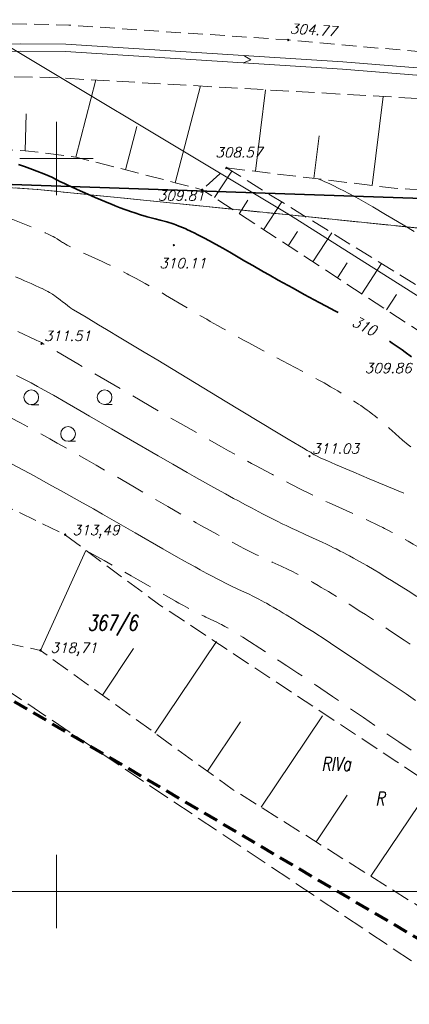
# Model space of a CAD drawing. Header units: metres. Extents: x 7477803 to 7478145, y 5500698 to 5500984.
# Tile 4 of 42: x 7477947 to 7477974, y 5500742 to 5500809. Entities that reach past the tile are written whole.
import ezdxf
from ezdxf.enums import TextEntityAlignment as Align

# ---------------------------------------------------------------- set-up
doc = ezdxf.new("R2010")
doc.units = ezdxf.units.M
doc.header["$MEASUREMENT"] = 0
for name, pattern in [('EGBK02', [2, 1.5, -0.5]), ('KTJZ01', [2, 1.5, -0.5]), ('l215_500', [2.5, 1.5, -0.4125, 0.175, -0.4125]), ('l217_500', [2, 1.5, -0.5]), ('l266_500', [1, 0.5, -0.5]), ('l424_500', [1.5, 1, -0.5]), ('l641_500', [1.5, 1, -0.5]), ('l812_500', [3, 2, -1]), ('l823_500', [1.75, 1.25, -0.5]), ('l824_500', [1.75, 1.25, -0.5])]:
    doc.linetypes.add(name, pattern=pattern)
for name, color, linetype, lineweight in [('203-Punkt załamania granicy działki nie stabilizowany', 7, 'Continuous', 13), ('gr_dzialki', 7, 'Continuous', 18), ('gr_klasy', 7, 'l217_500', 18), ('jezdnia', 7, 'l424_500', 18), ('nr_dzialki', 7, 'Continuous', 18), ('ogr_symb', 7, 'l901_500', 35), ('opis_klasy', 7, 'Continuous', 18), ('opis_uzytek', 7, 'Continuous', 18), ('pkt_wys', 7, 'Continuous', 18), ('robocza49', 7, 'Continuous', 18), ('rowy', 7, 'l266_500', 18), ('skarp_wypel', 7, 'Continuous', 18), ('skarpa_dol', 7, 'l824_500', 18), ('skarpa_gora', 7, 'l823_500', 18), ('warst_ciagla', 7, 'Continuous', 13), ('warst_opis', 7, 'Continuous', 13), ('warst_pogrub', 7, 'Continuous', 35), ('warst_przeryw', 7, 'l812_500', 13), ('zakresy', 7, 'l215_500', 70), ('zielen', 7, 'Continuous', 18)]:
    doc.layers.add(name, color=color, linetype=linetype, lineweight=lineweight)
doc.styles.get("Standard").update_dxf_attribs({"font": 'txt.shx', "width": 0.75})
doc.styles.add('Style-ITALIC_1250', font='ITALIC_1250.shx')
doc.linetypes.add('l901_500', pattern='A,3.75,[37,dgnlstyle-2015all.shx,S=0.002778,R=0,X=0,Y=0],3.75', length=7.5)

# ---------------------------------------------------------------- blocks, each defined once
blk = doc.blocks.new('203')
at = {"linetype": 'Continuous', "lineweight": 13}
h = blk.add_hatch(color=0, dxfattribs=at)
edge = h.paths.add_edge_path()
edge.add_arc((0, 0), 0.045, 0, 360)
blk = doc.blocks.new('801')
at = {"layer": 'pkt_wys', "linetype": 'Continuous', "lineweight": 18}
h = blk.add_hatch(color=7, dxfattribs=at)
edge = h.paths.add_edge_path()
edge.add_arc((0, 0), 0.045, 0, 360)
at = {"layer": 'pkt_wys', "color": 7, "linetype": 'Continuous', "lineweight": 18}
blk.add_circle((0, 0), 0.045, dxfattribs=at)
blk = doc.blocks.new('941_5')
at = {"layer": 'zielen', "color": 7, "linetype": 'Continuous', "lineweight": 18}
for p, q in [((-2.5, 0.46), (-2, 0.46)), ((2.5, 0.46), (3, 0.46)), ((0, -2.04), (0.5, -2.04))]:
    blk.add_line(p, q, dxfattribs=at)
for centre in [(-2.503, 0.963), (2.497, 0.963), (-0.003, -1.537)]:
    blk.add_circle(centre, 0.5, dxfattribs=at)
blk = doc.blocks.new('801_5_1')
at = {"layer": 'pkt_wys', "linetype": 'Continuous', "lineweight": 18}
h = blk.add_hatch(color=7, dxfattribs=at)
edge = h.paths.add_edge_path()
edge.add_arc((0, 0), 0.05, 0, 360)
at = {"layer": 'pkt_wys', "color": 7, "linetype": 'Continuous', "lineweight": 18}
blk.add_circle((0, 0), 0.05, dxfattribs=at)
blk = doc.blocks.new('801_5_3')
at = {"layer": 'pkt_wys', "linetype": 'Continuous', "lineweight": 18}
h = blk.add_hatch(color=7, dxfattribs=at)
edge = h.paths.add_edge_path()
edge.add_arc((0, 0), 0.05, 0, 360)
at = {"layer": 'pkt_wys', "color": 7, "linetype": 'Continuous', "lineweight": 18}
blk.add_circle((0, 0), 0.05, dxfattribs=at)

msp = doc.modelspace()

# ---------------------------------------------------------------- linework, layer by layer
at = {"layer": 'gr_dzialki', "color": 96, "linetype": 'Continuous', "lineweight": 18, "flags": 128}
for points in [[(7477942.51, 5500810.15), (7477965.87, 5500796.14)], [(7477933.39, 5500798.91), (7477948.7, 5500797.88)], [(7477948.7, 5500797.88), (7477965.87, 5500796.14)], [(7477965.87, 5500796.14), (7478019.23, 5500762.35)], [(7477980.59, 5500794.64), (7477965.87, 5500796.14)]]:
    msp.add_lwpolyline(points, dxfattribs=at)
at = {"layer": 'gr_klasy', "color": 96, "linetype": 'EGBK02', "lineweight": 18, "flags": 128}
for points in [[(7477948.7, 5500797.88), (7477933.39, 5500798.91)], [(7477965.87, 5500796.14), (7477948.7, 5500797.88)], [(7477980.59, 5500794.64), (7477965.87, 5500796.14)]]:
    msp.add_lwpolyline(points, dxfattribs=at)
at = {"layer": 'jezdnia', "color": 7, "linetype": 'l424_500', "lineweight": 18, "flags": 128}
msp.add_lwpolyline([(7478007.787, 5500804.444), (7477996.226, 5500805.272), (7477980.454, 5500806.765), (7477965.783, 5500808.078), (7477950.842, 5500809.092), (7477941.412, 5500809.312), (7477933.642, 5500808.883), (7477925.833, 5500807.985), (7477921.044, 5500806.84), (7477908.409, 5500802.106), (7477902.302, 5500799.559), (7477897.005, 5500796.683), (7477891.579, 5500793.077), (7477886.813, 5500789.372), (7477881.349, 5500784.496), (7477881.326, 5500784.471)], dxfattribs=at)
at = {"layer": 'jezdnia', "color": 7, "linetype": 'KTJZ01', "lineweight": 18, "flags": 128}
msp.add_lwpolyline([(7477992.069, 5500728.595), (7477992.586, 5500729.366), (7477990.061, 5500731.06), (7477991.702, 5500733.507), (7477933.306, 5500772.671), (7477931.61, 5500770.142), (7477929.08, 5500771.838), (7477927.439, 5500769.391), (7477926.244, 5500770.192), (7477925.336, 5500768.842)], dxfattribs=at)
at = {"layer": 'ogr_symb', "color": 7, "linetype": 'l901_500', "lineweight": 35, "flags": 128}
msp.add_lwpolyline([(7477891.276, 5500779.392), (7477896.666, 5500786.743), (7477921.734, 5500797.99), (7477944.284, 5500798.315), (7477964.224, 5500797.617), (7478003.756, 5500796.28)], dxfattribs=at)
at = {"layer": 'robocza49', "color": 7, "linetype": 'Continuous', "lineweight": 13}
for p, q in [((7477950, 5500797.5), (7477950, 5500802.5)), ((7477947.5, 5500800), (7477952.5, 5500800)), ((7477950, 5500750), (7477950, 5500752.5)), ((7478000, 5500750), (7477937.375, 5500750)), ((7477950, 5500747.5), (7477950, 5500750))]:
    msp.add_line(p, q, dxfattribs=at)
at = {"layer": 'rowy', "color": 7, "linetype": 'Continuous', "lineweight": 18, "flags": 128}
for points in [[(7477903.253, 5500798.785), (7477908.747, 5500801.483), (7477910.219, 5500802.081), (7477915.822, 5500804.075), (7477918.6, 5500805.006), (7477920.886, 5500805.655), (7477923.298, 5500806.18), (7477925.514, 5500806.496), (7477928.461, 5500806.935), (7477932.972, 5500807.407), (7477936.072, 5500807.618), (7477938.432, 5500807.783), (7477947.546, 5500807.824), (7477950.631, 5500807.793), (7477969.517, 5500806.584), (7477989.191, 5500804.994), (7477997.207, 5500804.282)], [(7477882.663, 5500783.628), (7477883.714, 5500784.691), (7477887.616, 5500787.993), (7477891.069, 5500790.733), (7477893.37, 5500792.367), (7477898.157, 5500795.46), (7477901.645, 5500797.349), (7477903.482, 5500798.34), (7477908.951, 5500801.027), (7477910.397, 5500801.613), (7477915.985, 5500803.602), (7477918.748, 5500804.528), (7477921.007, 5500805.169), (7477923.387, 5500805.687), (7477925.587, 5500806.001), (7477928.524, 5500806.439), (7477933.015, 5500806.909), (7477936.106, 5500807.119), (7477938.45, 5500807.283), (7477947.545, 5500807.324), (7477950.612, 5500807.294), (7477969.481, 5500806.086), (7477989.149, 5500804.495), (7477997.163, 5500803.784)], [(7477962.73, 5500806.518), (7477963.244, 5500806.716), (7477962.762, 5500807.017)]]:
    msp.add_lwpolyline(points, dxfattribs=at)
at = {"layer": 'skarp_wypel', "color": 7, "linetype": 'Continuous', "lineweight": 18}
for p, q in [((7477951.313, 5500800.09), (7477952.671, 5500805.347)), ((7477958.091, 5500798.34), (7477959.796, 5500804.94)), ((7477963.565, 5500799.118), (7477964.241, 5500804.686)), ((7477971.507, 5500798.154), (7477972.244, 5500804.228)), ((7477947.862, 5500800.525), (7477947.936, 5500803.038)), ((7477954.702, 5500799.215), (7477955.468, 5500802.179)), ((7477967.536, 5500798.636), (7477967.889, 5500801.546)), ((7477960.759, 5500797.321), (7477961.942, 5500799.135)), ((7477962.434, 5500796.228), (7477963.039, 5500797.155)), ((7477964.109, 5500795.135), (7477965.345, 5500797.03)), ((7477965.784, 5500794.042), (7477966.415, 5500795.01)), ((7477967.459, 5500792.95), (7477968.748, 5500794.925)), ((7477969.134, 5500791.857), (7477969.792, 5500792.865)), ((7477970.809, 5500790.764), (7477972.151, 5500792.82)), ((7477972.485, 5500789.671), (7477973.168, 5500790.719)), ((7477948.908, 5500766.44), (7477952.002, 5500773.26)), ((7477953.119, 5500763.388), (7477955.248, 5500766.561)), ((7477956.698, 5500760.795), (7477960.889, 5500767.043)), ((7477963.94, 5500755.734), (7477968.125, 5500761.973)), ((7477960.276, 5500758.201), (7477962.528, 5500761.557)), ((7477967.68, 5500753.381), (7477969.808, 5500756.554)), ((7477971.42, 5500751.028), (7477975.36, 5500756.902))]:
    msp.add_line(p, q, dxfattribs=at)
at = {"layer": 'skarpa_dol', "color": 7, "linetype": 'l824_500', "lineweight": 18, "flags": 128}
msp.add_lwpolyline([(7478003.179, 5500722.859), (7478004.323, 5500725.251), (7478005.298, 5500730.032), (7478003.066, 5500732.439), (7477998.881, 5500736.525), (7477989.029, 5500747.324), (7477982.233, 5500752.776), (7477973.187, 5500758.837), (7477956.935, 5500769.599), (7477950.58, 5500774.332), (7477941.825, 5500778.562), (7477933.581, 5500781.953), (7477926.713, 5500780.256), (7477921.899, 5500775.451), (7477920.234, 5500772.903)], dxfattribs=at)
at = {"layer": 'skarpa_gora', "color": 7, "linetype": 'l823_500', "lineweight": 18, "flags": 128}
for points in [[(7478007.749, 5500802.055), (7477980.618, 5500803.745), (7477949.546, 5500805.521), (7477933.975, 5500805.774), (7477921.168, 5500803.47), (7477908.381, 5500800.266), (7477897.978, 5500794.654), (7477888.325, 5500787.474), (7477883.93, 5500782.828)], [(7477889.282, 5500779.695), (7477895.338, 5500786.582), (7477897.871, 5500788.956), (7477903.767, 5500792.731), (7477909.966, 5500795.925), (7477913.206, 5500797.237), (7477923.556, 5500799.006), (7477930.426, 5500800.345), (7477933.868, 5500800.938), (7477937.366, 5500800.835), (7477947.862, 5500800.525), (7477951.313, 5500800.09), (7477958.091, 5500798.34), (7477959.924, 5500797.862), (7477975.395, 5500787.769), (7477983.174, 5500779.337)], [(7477984.422, 5500781.659), (7477976.623, 5500790.05), (7477961.582, 5500799.354), (7477959.924, 5500797.862)], [(7477961.582, 5500799.354), (7477973.014, 5500797.966), (7477992.005, 5500796.627), (7477997.444, 5500794.449), (7478004.059, 5500795.357)], [(7477924.585, 5500769.172), (7477928.36, 5500773.878), (7477930.919, 5500774.6), (7477933.4, 5500774.083), (7477944.537, 5500767.355), (7477948.908, 5500766.44), (7477961.969, 5500756.974), (7477978.9, 5500746.323), (7477991.003, 5500734.936), (7477993.436, 5500731.709), (7477996, 5500728.251), (7477997.928, 5500724.248)]]:
    msp.add_lwpolyline(points, dxfattribs=at)
at = {"layer": 'warst_ciagla', "color": 7, "linetype": 'Continuous', "lineweight": 13, "flags": 128}
for points in [[(7477974.377, 5500795.015), (7477973.724, 5500795.399), (7477972.855, 5500795.913), (7477972.421, 5500796.172), (7477971.542, 5500796.693), (7477971.081, 5500796.961), (7477970.594, 5500797.236), (7477970.338, 5500797.377), (7477969.86, 5500797.634), (7477969.613, 5500797.763), (7477969.235, 5500797.954), (7477968.853, 5500798.14), (7477968.662, 5500798.231), (7477968.408, 5500798.347), (7477968.282, 5500798.403), (7477968.095, 5500798.484), (7477967.818, 5500798.598)], [(7477947.196, 5500791.917), (7477947.576, 5500791.758), (7477947.819, 5500791.654), (7477948.269, 5500791.457), (7477948.495, 5500791.355), (7477948.89, 5500791.17), (7477949.007, 5500791.114), (7477949.219, 5500791.007), (7477949.407, 5500790.908), (7477949.52, 5500790.845), (7477949.721, 5500790.727), (7477949.822, 5500790.663), (7477949.884, 5500790.622), (7477950.001, 5500790.542), (7477950.154, 5500790.429), (7477950.246, 5500790.357), (7477950.41, 5500790.224), (7477950.576, 5500790.09), (7477950.77, 5500789.937), (7477950.856, 5500789.871), (7477950.971, 5500789.786), (7477951.097, 5500789.697), (7477951.149, 5500789.664), (7477951.592, 5500789.409), (7477952.01, 5500789.162), (7477952.857, 5500788.656), (7477953.404, 5500788.328), (7477954.38, 5500787.74), (7477955.971, 5500786.781), (7477956.891, 5500786.226), (7477961.495, 5500783.441), (7477964.992, 5500781.33), (7477965.788, 5500780.851), (7477966.562, 5500780.388), (7477966.826, 5500780.231), (7477967.077, 5500780.083), (7477967.268, 5500779.976), (7477967.317, 5500779.948), (7477967.378, 5500779.911), (7477967.405, 5500779.893), (7477967.444, 5500779.867), (7477967.49, 5500779.833), (7477967.51, 5500779.816), (7477967.54, 5500779.792), (7477967.562, 5500779.777), (7477967.613, 5500779.747), (7477967.755, 5500779.676), (7477967.972, 5500779.575), (7477968.123, 5500779.508), (7477968.409, 5500779.382), (7477968.998, 5500779.126), (7477970.264, 5500778.587), (7477971.305, 5500778.148), (7477973.668, 5500777.157)], [(7477974.543, 5500770.117), (7477973.951, 5500770.497), (7477973.191, 5500770.978), (7477972.822, 5500771.207), (7477972.551, 5500771.374), (7477972.196, 5500771.59), (7477972.022, 5500771.695), (7477971.637, 5500771.925), (7477971.14, 5500772.217), (7477970.898, 5500772.356), (7477970.427, 5500772.623), (7477970.223, 5500772.735), (7477969.958, 5500772.881), (7477969.827, 5500772.951), (7477969.539, 5500773.105), (7477969.328, 5500773.215), (7477969.054, 5500773.355), (7477968.92, 5500773.422), (7477968.625, 5500773.566), (7477968.433, 5500773.659), (7477968.057, 5500773.835), (7477967.687, 5500774.004), (7477966.943, 5500774.34), (7477966.363, 5500774.606), (7477966.059, 5500774.749), (7477965.638, 5500774.951), (7477965.422, 5500775.057), (7477964.975, 5500775.279), (7477964.352, 5500775.594), (7477964.029, 5500775.76), (7477963.273, 5500776.156), (7477962.88, 5500776.365), (7477962.341, 5500776.654), (7477962.065, 5500776.804), (7477961.5, 5500777.113), (7477960.718, 5500777.546), (7477960.316, 5500777.771), (7477959.382, 5500778.298), (7477958.901, 5500778.572), (7477957.92, 5500779.135), (7477956.933, 5500779.706), (7477955.032, 5500780.81), (7477953.747, 5500781.556), (7477952.251, 5500782.423), (7477951.595, 5500782.802), (7477950.729, 5500783.301), (7477949.79, 5500783.838), (7477949.413, 5500784.052), (7477948.957, 5500784.309), (7477948.706, 5500784.448), (7477948.266, 5500784.684), (7477947.941, 5500784.853), (7477947.496, 5500785.078), (7477947.268, 5500785.19)], [(7477974.461, 5500763.023), (7477973.819, 5500763.463), (7477972.587, 5500764.303), (7477971.925, 5500764.752), (7477971.078, 5500765.324), (7477970.67, 5500765.598), (7477969.885, 5500766.123), (7477968.901, 5500766.774), (7477968.437, 5500767.079), (7477967.458, 5500767.716), (7477967.003, 5500768.007), (7477966.433, 5500768.37), (7477966.163, 5500768.539), (7477965.654, 5500768.854), (7477965.441, 5500768.985), (7477965.169, 5500769.149), (7477965.039, 5500769.227), (7477964.759, 5500769.392), (7477964.561, 5500769.507), (7477964.312, 5500769.649), (7477964.195, 5500769.714), (7477963.947, 5500769.85), (7477963.793, 5500769.931), (7477963.507, 5500770.077), (7477963.374, 5500770.143), (7477963.121, 5500770.265), (7477962.405, 5500770.595), (7477962.219, 5500770.683), (7477961.962, 5500770.806), (7477961.83, 5500770.871), (7477961.557, 5500771.006), (7477961.176, 5500771.199), (7477960.979, 5500771.3), (7477960.517, 5500771.542), (7477960.277, 5500771.67), (7477959.948, 5500771.846), (7477959.779, 5500771.938), (7477959.434, 5500772.127), (7477958.957, 5500772.391), (7477958.711, 5500772.528), (7477958.14, 5500772.85), (7477957.242, 5500773.364), (7477955.358, 5500774.453), (7477954.406, 5500775.001), (7477953.14, 5500775.724), (7477952.508, 5500776.083), (7477951.561, 5500776.616), (7477950.302, 5500777.321), (7477949.674, 5500777.671), (7477948.422, 5500778.361), (7477947.802, 5500778.699), (7477946.885, 5500779.193)]]:
    msp.add_lwpolyline(points, dxfattribs=at)
at = {"layer": 'warst_pogrub', "color": 7, "linetype": 'Continuous', "lineweight": 35, "flags": 128}
for points in [[(7477947.407, 5500799.589), (7477947.813, 5500799.44), (7477948.362, 5500799.233), (7477948.659, 5500799.12), (7477949.126, 5500798.937), (7477949.399, 5500798.827), (7477949.671, 5500798.711), (7477949.768, 5500798.666), (7477949.871, 5500798.612), (7477949.986, 5500798.546), (7477950.06, 5500798.505), (7477950.22, 5500798.424), (7477950.528, 5500798.277), (7477950.722, 5500798.186), (7477951.065, 5500798.03), (7477951.617, 5500797.783), (7477951.934, 5500797.643), (7477952.638, 5500797.336), (7477953.01, 5500797.176), (7477953.568, 5500796.943), (7477953.75, 5500796.869), (7477953.989, 5500796.773), (7477954.107, 5500796.727), (7477954.339, 5500796.637), (7477954.641, 5500796.524), (7477954.789, 5500796.47), (7477955.113, 5500796.355), (7477955.272, 5500796.301), (7477955.479, 5500796.233), (7477955.58, 5500796.2), (7477955.78, 5500796.137), (7477956.039, 5500796.06), (7477956.166, 5500796.023), (7477956.443, 5500795.949), (7477956.71, 5500795.882), (7477957.061, 5500795.796), (7477957.239, 5500795.75), (7477957.421, 5500795.7), (7477957.515, 5500795.672), (7477957.658, 5500795.628), (7477957.807, 5500795.579), (7477958.012, 5500795.506), (7477958.118, 5500795.467), (7477958.337, 5500795.381), (7477958.643, 5500795.254), (7477958.801, 5500795.185), (7477958.923, 5500795.13), (7477959.088, 5500795.054), (7477959.172, 5500795.015), (7477959.365, 5500794.923), (7477959.63, 5500794.793), (7477959.766, 5500794.724), (7477960.044, 5500794.581), (7477960.429, 5500794.378), (7477960.627, 5500794.27), (7477961.087, 5500794.014), (7477961.325, 5500793.879), (7477961.814, 5500793.597), (7477962.839, 5500792.996), (7477963.37, 5500792.685), (7477964.101, 5500792.263), (7477964.484, 5500792.045), (7477965.094, 5500791.702), (7477966.115, 5500791.137), (7477966.876, 5500790.722), (7477967.895, 5500790.171), (7477968.363, 5500789.921), (7477968.958, 5500789.607), (7477969.189, 5500789.487)], [(7477972.684, 5500787.521), (7477972.86, 5500787.405), (7477973.204, 5500787.171), (7477973.54, 5500786.938), (7477973.759, 5500786.782), (7477974.185, 5500786.471)]]:
    msp.add_lwpolyline(points, dxfattribs=at)
at = {"layer": 'warst_przeryw', "color": 7, "linetype": 'l812_500', "lineweight": 13, "flags": 128}
for points in [[(7478014.902, 5500749.972), (7478014.308, 5500750.377), (7478013.962, 5500750.612), (7478013.373, 5500751.008), (7478013.125, 5500751.174), (7478012.704, 5500751.45), (7478012.366, 5500751.668), (7478012.174, 5500751.79), (7478011.836, 5500751.999), (7478011.31, 5500752.319), (7478010.971, 5500752.522), (7478010.289, 5500752.921), (7478009.567, 5500753.341), (7478009.184, 5500753.569), (7478008.785, 5500753.814), (7478008.578, 5500753.945), (7478008.367, 5500754.082), (7478008.079, 5500754.273), (7478007.931, 5500754.373), (7478007.63, 5500754.58), (7478007.216, 5500754.873), (7478007.004, 5500755.026), (7478006.512, 5500755.389), (7478006.259, 5500755.58), (7478005.914, 5500755.843), (7478005.739, 5500755.978), (7478005.382, 5500756.257), (7478004.893, 5500756.646), (7478004.643, 5500756.847), (7478004.067, 5500757.318), (7478003.772, 5500757.562), (7478003.175, 5500758.061), (7478002.58, 5500758.564), (7478001.446, 5500759.531), (7477999.454, 5500761.229), (7477998.295, 5500762.211), (7477997.801, 5500762.622), (7477997.313, 5500763.037), (7477996.665, 5500763.6), (7477995.718, 5500764.425), (7477995.229, 5500764.849), (7477994.407, 5500765.557), (7477993.923, 5500765.974), (7477991.14, 5500768.36), (7477989.612, 5500769.666), (7477988.825, 5500770.337), (7477987.67, 5500771.317), (7477986.593, 5500772.221), (7477986.144, 5500772.595), (7477985.572, 5500773.068), (7477985.298, 5500773.294), (7477984.711, 5500773.773), (7477984.433, 5500773.999), (7477984.077, 5500774.285), (7477983.905, 5500774.422), (7477983.576, 5500774.682), (7477983.165, 5500775.004), (7477982.971, 5500775.153), (7477982.564, 5500775.462), (7477982.375, 5500775.603), (7477982.023, 5500775.859), (7477981.696, 5500776.089), (7477981.486, 5500776.231), (7477981.349, 5500776.322), (7477981.075, 5500776.499), (7477980.92, 5500776.597), (7477980.711, 5500776.726), (7477980.606, 5500776.79), (7477980.394, 5500776.916), (7477980.107, 5500777.082), (7477979.962, 5500777.164), (7477979.632, 5500777.345), (7477979.465, 5500777.435), (7477979.24, 5500777.552), (7477979.126, 5500777.61), (7477978.898, 5500777.726), (7477978.59, 5500777.877), (7477978.434, 5500777.951), (7477978.08, 5500778.116), (7477976.996, 5500778.601), (7477976.637, 5500778.769), (7477976.458, 5500778.855), (7477976.282, 5500778.944), (7477976.049, 5500779.067), (7477975.933, 5500779.13), (7477975.704, 5500779.259), (7477975.603, 5500779.318), (7477975.469, 5500779.397), (7477975.403, 5500779.437), (7477975.254, 5500779.53), (7477975.144, 5500779.6), (7477974.997, 5500779.695), (7477974.924, 5500779.744), (7477974.762, 5500779.854), (7477974.547, 5500780.006), (7477974.441, 5500780.083), (7477974.231, 5500780.24), (7477973.954, 5500780.457), (7477973.818, 5500780.568), (7477973.717, 5500780.653), (7477973.583, 5500780.768), (7477973.516, 5500780.826), (7477973.367, 5500780.958), (7477973.07, 5500781.229), (7477972.665, 5500781.602), (7477972.453, 5500781.793), (7477972.232, 5500781.986), (7477972.117, 5500782.084), (7477971.939, 5500782.231), (7477971.691, 5500782.429), (7477971.562, 5500782.529), (7477971.295, 5500782.73), (7477971.172, 5500782.82), (7477971.005, 5500782.94), (7477970.919, 5500783.001), (7477970.723, 5500783.138), (7477970.572, 5500783.241), (7477970.366, 5500783.379), (7477970.261, 5500783.449), (7477970.019, 5500783.606), (7477969.685, 5500783.817), (7477969.514, 5500783.923), (7477969.162, 5500784.138), (7477968.672, 5500784.426), (7477968.419, 5500784.572), (7477968.226, 5500784.682), (7477967.963, 5500784.829), (7477967.829, 5500784.903), (7477967.524, 5500785.07), (7477966.896, 5500785.407), (7477966.254, 5500785.745), (7477965.39, 5500786.197), (7477964.961, 5500786.422), (7477964.014, 5500786.924), (7477963.602, 5500787.145), (7477963.061, 5500787.437), (7477962.794, 5500787.582), (7477962.203, 5500787.907), (7477961.339, 5500788.39), (7477960.964, 5500788.602), (7477960.472, 5500788.883), (7477960.23, 5500789.022), (7477959.693, 5500789.334), (7477957.432, 5500790.674), (7477956.733, 5500791.078), (7477956.431, 5500791.249), (7477956.036, 5500791.469), (7477955.843, 5500791.576), (7477955.416, 5500791.807), (7477955.207, 5500791.919), (7477954.934, 5500792.063), (7477954.799, 5500792.133), (7477954.533, 5500792.27), (7477954.188, 5500792.443), (7477954.019, 5500792.527), (7477953.647, 5500792.706), (7477953.465, 5500792.792), (7477953.112, 5500792.955), (7477952.147, 5500793.39), (7477951.725, 5500793.584), (7477951.552, 5500793.666), (7477951.334, 5500793.771), (7477951.231, 5500793.822), (7477951.012, 5500793.931), (7477950.721, 5500794.085), (7477950.605, 5500794.149), (7477950.464, 5500794.229), (7477950.399, 5500794.268), (7477950.267, 5500794.351), (7477950.031, 5500794.508), (7477949.886, 5500794.595), (7477949.764, 5500794.662), (7477949.694, 5500794.699), (7477949.573, 5500794.76), (7477949.432, 5500794.827), (7477949.213, 5500794.926), (7477949.09, 5500794.981), (7477948.817, 5500795.099), (7477948.397, 5500795.275), (7477948.163, 5500795.371), (7477947.578, 5500795.607), (7477947.255, 5500795.735), (7477946.793, 5500795.917), (7477946.549, 5500796.012), (7477946.033, 5500796.211), (7477945.289, 5500796.496), (7477944.893, 5500796.647), (7477943.944, 5500797.005), (7477942.379, 5500797.59), (7477938.941, 5500798.864), (7477933.686, 5500800.81)], [(7478013.601, 5500743.923), (7478012.708, 5500744.533), (7478011.354, 5500745.454), (7478010.458, 5500746.057), (7478010.046, 5500746.33), (7478009.829, 5500746.472), (7478009.48, 5500746.697), (7478008.985, 5500747.01), (7478008.692, 5500747.192), (7478008.509, 5500747.304), (7478008.161, 5500747.513), (7478007.657, 5500747.81), (7478007.401, 5500747.963), (7478007.136, 5500748.128), (7478006.999, 5500748.216), (7478006.857, 5500748.31), (7478006.661, 5500748.441), (7478006.56, 5500748.511), (7478006.353, 5500748.656), (7478006.065, 5500748.863), (7478005.916, 5500748.972), (7478005.567, 5500749.233), (7478005.387, 5500749.371), (7478005.14, 5500749.562), (7478005.013, 5500749.661), (7478004.754, 5500749.865), (7478004.398, 5500750.152), (7478004.214, 5500750.301), (7478003.789, 5500750.65), (7478003.122, 5500751.208), (7478002.666, 5500751.593), (7478001.756, 5500752.368), (7478001.095, 5500752.929), (7478000.252, 5500753.642), (7477999.847, 5500753.984), (7477999.258, 5500754.478), (7477998.511, 5500755.102), (7477998.154, 5500755.399), (7477996.532, 5500756.743), (7477995.893, 5500757.278), (7477994.925, 5500758.091), (7477994.392, 5500758.541), (7477993.532, 5500759.27), (7477992.269, 5500760.342), (7477991.589, 5500760.922), (7477990.139, 5500762.157), (7477989.382, 5500762.797), (7477988.612, 5500763.442), (7477988.225, 5500763.763), (7477987.837, 5500764.083), (7477987.319, 5500764.506), (7477987.059, 5500764.716), (7477986.54, 5500765.134), (7477985.845, 5500765.685), (7477985.497, 5500765.959), (7477984.713, 5500766.568), (7477984.32, 5500766.87), (7477983.796, 5500767.269), (7477983.533, 5500767.467), (7477983.007, 5500767.861), (7477982.304, 5500768.381), (7477981.952, 5500768.639), (7477981.158, 5500769.212), (7477980.451, 5500769.715), (7477980.098, 5500769.964), (7477979.569, 5500770.332), (7477979.042, 5500770.693), (7477978.78, 5500770.872), (7477978.259, 5500771.222), (7477978, 5500771.394), (7477977.615, 5500771.648), (7477977.233, 5500771.897), (7477976.729, 5500772.219), (7477976.479, 5500772.377), (7477975.985, 5500772.685), (7477975.767, 5500772.818), (7477975.479, 5500772.994), (7477975.335, 5500773.08), (7477975.015, 5500773.271), (7477974.776, 5500773.411), (7477974.461, 5500773.595), (7477974.304, 5500773.685), (7477973.954, 5500773.884), (7477973.493, 5500774.14), (7477973.265, 5500774.265), (7477972.813, 5500774.507), (7477972.615, 5500774.611), (7477972.352, 5500774.747), (7477972.221, 5500774.814), (7477971.929, 5500774.961), (7477971.712, 5500775.068), (7477971.425, 5500775.207), (7477971.282, 5500775.276), (7477970.964, 5500775.425), (7477970.332, 5500775.713), (7477969.037, 5500776.292), (7477968.583, 5500776.499), (7477968.349, 5500776.607), (7477967.989, 5500776.777), (7477967.491, 5500777.015), (7477967.235, 5500777.14), (7477966.708, 5500777.401), (7477965.973, 5500777.772), (7477965.592, 5500777.968), (7477964.703, 5500778.432), (7477964.242, 5500778.677), (7477963.609, 5500779.017), (7477963.285, 5500779.192), (7477962.622, 5500779.554), (7477961.708, 5500780.06), (7477961.237, 5500780.323), (7477960.145, 5500780.939), (7477959.583, 5500781.259), (7477958.44, 5500781.915), (7477957.296, 5500782.576), (7477955.124, 5500783.839), (7477951.44, 5500785.987), (7477949.542, 5500787.094), (7477949.138, 5500787.331), (7477949.059, 5500787.38), (7477949.013, 5500787.41), (7477948.992, 5500787.425), (7477948.966, 5500787.439), (7477948.926, 5500787.455), (7477948.814, 5500787.505), (7477948.608, 5500787.6), (7477946.947, 5500788.378), (7477943.677, 5500789.913), (7477941.739, 5500790.821), (7477940.708, 5500791.301), (7477939.668, 5500791.779), (7477939.152, 5500792.015), (7477938.642, 5500792.245), (7477937.971, 5500792.545), (7477937.639, 5500792.692), (7477936.985, 5500792.98), (7477936.131, 5500793.349), (7477935.711, 5500793.529), (7477934.784, 5500793.918), (7477934.33, 5500794.105), (7477933.735, 5500794.348), (7477933.442, 5500794.466), (7477932.863, 5500794.695), (7477932.109, 5500794.988), (7477931.74, 5500795.129), (7477931.466, 5500795.232), (7477931.105, 5500795.366), (7477930.927, 5500795.431), (7477930.53, 5500795.575), (7477929.758, 5500795.85), (7477929.019, 5500796.106), (7477927.662, 5500796.565), (7477926.769, 5500796.867), (7477925.752, 5500797.212), (7477925.317, 5500797.361), (7477924.758, 5500797.553), (7477924.185, 5500797.752), (7477923.973, 5500797.828), (7477923.742, 5500797.912), (7477923.464, 5500798.02), (7477923.121, 5500798.156), (7477922.778, 5500798.289), (7477922.624, 5500798.347), (7477922.545, 5500798.374), (7477922.422, 5500798.412), (7477922.291, 5500798.443), (7477922.231, 5500798.455), (7477922.148, 5500798.47), (7477922.105, 5500798.476), (7477922.007, 5500798.488), (7477921.87, 5500798.501), (7477921.797, 5500798.505), (7477921.679, 5500798.509), (7477921.478, 5500798.509), (7477921.242, 5500798.501), (7477921.071, 5500798.492), (7477920.716, 5500798.469)], [(7478012.3, 5500737.874), (7478009.336, 5500739.899), (7478008.211, 5500740.664), (7478007.726, 5500740.993), (7478007.125, 5500741.394), (7478006.661, 5500741.701), (7478006.413, 5500741.862), (7478006.032, 5500742.104), (7478005.814, 5500742.237), (7478005.567, 5500742.388), (7478005.446, 5500742.464), (7478005.253, 5500742.594), (7478005.161, 5500742.658), (7478005.034, 5500742.75), (7478004.968, 5500742.798), (7478004.814, 5500742.913), (7478004.57, 5500743.102), (7478004.217, 5500743.384), (7478004.029, 5500743.539), (7478003.73, 5500743.789), (7478003.267, 5500744.18), (7478002.994, 5500744.41), (7478002.519, 5500744.809), (7478001.759, 5500745.443), (7478001.324, 5500745.804), (7478000.605, 5500746.4), (7477999.52, 5500747.297), (7477998.923, 5500747.789), (7477995.956, 5500750.235), (7477994.97, 5500751.051), (7477993.702, 5500752.106), (7477993.088, 5500752.62), (7477992.191, 5500753.372), (7477991.04, 5500754.341), (7477990.485, 5500754.812), (7477989.392, 5500755.737), (7477988.826, 5500756.209), (7477988.225, 5500756.701), (7477987.907, 5500756.957), (7477987.574, 5500757.221), (7477987.109, 5500757.586), (7477986.866, 5500757.775), (7477986.362, 5500758.163), (7477985.65, 5500758.703), (7477985.276, 5500758.983), (7477984.394, 5500759.638), (7477983.931, 5500759.978), (7477983.291, 5500760.445), (7477982.962, 5500760.684), (7477982.284, 5500761.173), (7477981.339, 5500761.848), (7477980.849, 5500762.195), (7477979.706, 5500763.002), (7477978.645, 5500763.744), (7477978.103, 5500764.121), (7477977.282, 5500764.689), (7477976.053, 5500765.535), (7477974.847, 5500766.356), (7477974.263, 5500766.751), (7477973.694, 5500767.134), (7477972.962, 5500767.622), (7477972.606, 5500767.857), (7477971.918, 5500768.31), (7477971.046, 5500768.876), (7477970.629, 5500769.143), (7477970.326, 5500769.337), (7477969.932, 5500769.585), (7477969.74, 5500769.705), (7477969.32, 5500769.966), (7477968.786, 5500770.293), (7477968.53, 5500770.448), (7477968.04, 5500770.738), (7477967.832, 5500770.86), (7477967.564, 5500771.015), (7477967.433, 5500771.089), (7477967.149, 5500771.248), (7477966.944, 5500771.361), (7477966.683, 5500771.502), (7477966.557, 5500771.568), (7477966.286, 5500771.708), (7477966.113, 5500771.795), (7477965.782, 5500771.956), (7477965.311, 5500772.176), (7477964.698, 5500772.456), (7477964.384, 5500772.601), (7477964.139, 5500772.716), (7477963.8, 5500772.879), (7477963.626, 5500772.964), (7477963.266, 5500773.142), (7477962.764, 5500773.396), (7477962.504, 5500773.53), (7477961.895, 5500773.849), (7477961.579, 5500774.017), (7477961.145, 5500774.25), (7477960.922, 5500774.371), (7477960.467, 5500774.62), (7477959.837, 5500774.968), (7477959.513, 5500775.15), (7477958.761, 5500775.574), (7477957.581, 5500776.25), (7477956.778, 5500776.714), (7477955.195, 5500777.632), (7477954.077, 5500778.279), (7477952.695, 5500779.074), (7477952.052, 5500779.442), (7477951.145, 5500779.959), (7477950.046, 5500780.58), (7477949.544, 5500780.861), (7477948.621, 5500781.372), (7477948.186, 5500781.609), (7477947.541, 5500781.953), (7477946.886, 5500782.295), (7477946.589, 5500782.446), (7477946.189, 5500782.648), (7477945.986, 5500782.749), (7477945.526, 5500782.976), (7477944.823, 5500783.315), (7477944.505, 5500783.466), (7477944.077, 5500783.666), (7477943.86, 5500783.767), (7477943.368, 5500783.992), (7477942.62, 5500784.329), (7477941.146, 5500784.982), (7477940.453, 5500785.29), (7477939.585, 5500785.677), (7477939.175, 5500785.861), (7477938.591, 5500786.126), (7477937.869, 5500786.455), (7477937.532, 5500786.61), (7477937.056, 5500786.831), (7477936.467, 5500787.104), (7477936.187, 5500787.232), (7477935.781, 5500787.414), (7477935.264, 5500787.638), (7477935.016, 5500787.742), (7477934.657, 5500787.889), (7477934.503, 5500787.95), (7477934.302, 5500788.029), (7477934.204, 5500788.066), (7477933.987, 5500788.147), (7477932.962, 5500788.512), (7477932.512, 5500788.679), (7477931.792, 5500788.952), (7477931.38, 5500789.112), (7477930.699, 5500789.379), (7477929.669, 5500789.787), (7477929.103, 5500790.013), (7477926.276, 5500791.151), (7477925.325, 5500791.531), (7477924.089, 5500792.022), (7477923.484, 5500792.261), (7477922.593, 5500792.61), (7477921.437, 5500793.059), (7477920.872, 5500793.276), (7477920.044, 5500793.593), (7477919.514, 5500793.795), (7477918.528, 5500794.166), (7477917.874, 5500794.41), (7477917.124, 5500794.685), (7477916.801, 5500794.802), (7477916.383, 5500794.95), (7477915.946, 5500795.099), (7477915.781, 5500795.152), (7477915.592, 5500795.206), (7477915.492, 5500795.231), (7477915.432, 5500795.243), (7477915.312, 5500795.264), (7477915.16, 5500795.286), (7477914.92, 5500795.316), (7477914.784, 5500795.332), (7477914.56, 5500795.355), (7477914.225, 5500795.388), (7477914.042, 5500795.404), (7477913.646, 5500795.437), (7477913.435, 5500795.452), (7477913.105, 5500795.47), (7477912.764, 5500795.482), (7477912.608, 5500795.486), (7477912.397, 5500795.488), (7477912.29, 5500795.488), (7477912.046, 5500795.487), (7477911.669, 5500795.479), (7477911.498, 5500795.474), (7477911.267, 5500795.464), (7477911.149, 5500795.459), (7477910.882, 5500795.444), (7477910.469, 5500795.416), (7477910.185, 5500795.394), (7477909.583, 5500795.343), (7477908.944, 5500795.282), (7477908.636, 5500795.251), (7477908.226, 5500795.205)], [(7477952.047, 5500773.239), (7477953.241, 5500772.571), (7477954.055, 5500772.112), (7477955.077, 5500771.531), (7477955.56, 5500771.254), (7477956.252, 5500770.855), (7477957.114, 5500770.358), (7477957.519, 5500770.127), (7477958.097, 5500769.802), (7477958.341, 5500769.667), (7477958.656, 5500769.494), (7477958.808, 5500769.412), (7477959.139, 5500769.235), (7477959.605, 5500768.993), (7477959.8, 5500768.894), (7477960.049, 5500768.77), (7477960.169, 5500768.712), (7477960.426, 5500768.59), (7477960.755, 5500768.437), (7477960.93, 5500768.353), (7477961.125, 5500768.255), (7477961.232, 5500768.199), (7477961.473, 5500768.068), (7477961.608, 5500767.991), (7477961.832, 5500767.861), (7477962.086, 5500767.709), (7477962.47, 5500767.474), (7477962.681, 5500767.342), (7477963.144, 5500767.049), (7477963.842, 5500766.6), (7477964.227, 5500766.35), (7477965.176, 5500765.726), (7477965.695, 5500765.381), (7477966.433, 5500764.889), (7477966.822, 5500764.628), (7477967.639, 5500764.079), (7477968.81, 5500763.286), (7477969.43, 5500762.865), (7477970.911, 5500761.855), (7477973.325, 5500760.199), (7477974.996, 5500759.047), (7477976.107, 5500758.279), (7477978.254, 5500756.791), (7477980.451, 5500755.261), (7477981.344, 5500754.635), (7477982.458, 5500753.853), (7477982.98, 5500753.484), (7477984.074, 5500752.708), (7477984.579, 5500752.349), (7477985.207, 5500751.899), (7477985.502, 5500751.686), (7477986.054, 5500751.286), (7477986.712, 5500750.805), (7477987.007, 5500750.587), (7477987.589, 5500750.15), (7477987.838, 5500749.959), (7477988.267, 5500749.623), (7477988.635, 5500749.325), (7477988.862, 5500749.136), (7477989.321, 5500748.75), (7477989.909, 5500748.256), (7477990.838, 5500747.481), (7477991.365, 5500747.043), (7477992.231, 5500746.324), (7477993.531, 5500745.249), (7477994.243, 5500744.662), (7477996.537, 5500742.775), (7477997.654, 5500741.857), (7477998.674, 5500741.022), (7477999.864, 5500740.05), (7478000.387, 5500739.625), (7478001.079, 5500739.064), (7478001.834, 5500738.458), (7478002.138, 5500738.215), (7478002.511, 5500737.922), (7478002.721, 5500737.76), (7478003.107, 5500737.467), (7478003.411, 5500737.239), (7478003.852, 5500736.91), (7478004.089, 5500736.734), (7478005.283, 5500735.857), (7478006.179, 5500735.204), (7478006.63, 5500734.878), (7478007.516, 5500734.242), (7478007.988, 5500733.907), (7478008.477, 5500733.562), (7478008.801, 5500733.337), (7478009.457, 5500732.883), (7478010.999, 5500731.825)]]:
    msp.add_lwpolyline(points, dxfattribs=at)
at = {"layer": 'zakresy', "color": 8, "linetype": 'l641_500', "lineweight": 70, "flags": 128}
msp.add_lwpolyline([(7477995.059, 5500962.348), (7477983.951, 5500968.084), (7477970.781, 5500968.613), (7477936.09, 5500958.171), (7477930.511, 5500954.336), (7477914.305, 5500958.58), (7477904.32, 5500957.41), (7477897.265, 5500950.868), (7477811.424, 5500829.338), (7477936.003, 5500769.492), (7478008.982, 5500726.585), (7478019.402, 5500721.781), (7478037.95, 5500734.97), (7478039.493, 5500755.094), (7478043.98, 5500765.708), (7478067.545, 5500795.068), (7478092.109, 5500820.25), (7478076.156, 5500837.989), (7478068.105, 5500851.146), (7478061.422, 5500873.298), (7478054.135, 5500876.371), (7478039.669, 5500897.644), (7478026.36, 5500915.23), (7478015.054, 5500927.728), (7477995.059, 5500962.348)], close=True, dxfattribs=at)

# ---------------------------------------------------------------- block references
at = {"layer": '203-Punkt załamania granicy działki nie stabilizowany', "color": 7, "linetype": 'Continuous', "lineweight": 18}
for p in [(7477948.7, 5500797.88), (7477965.87, 5500796.14)]:
    msp.add_blockref('203', p, dxfattribs=at)
at = {"layer": 'pkt_wys', "color": 7, "linetype": 'Continuous', "lineweight": 18, "rotation": 0.06261750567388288}
for name, p in [('801_5_1', (7477965.783, 5500808.078)), ('801', (7477961.582, 5500799.354)), ('801', (7477959.924, 5500797.862)), ('801', (7477957.998, 5500794.08)), ('801', (7477948.976, 5500787.36)), ('801', (7477967.234, 5500779.68)), ('801_5_3', (7477950.58, 5500774.332)), ('801_5_3', (7477948.908, 5500766.44))]:
    msp.add_blockref(name, p, dxfattribs=at)
at = {"layer": 'zielen', "color": 7, "linetype": 'Continuous', "lineweight": 18, "rotation": 0.06261750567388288}
msp.add_blockref('941_5', (7477950.78, 5500782.741), dxfattribs=at)

# ---------------------------------------------------------------- texts
at = {"layer": 'nr_dzialki', "color": 96, "linetype": 'Continuous', "lineweight": 18, "insert": (7477952.102, 5500767.452), "char_height": 1.04, "attachment_point": 7, "line_spacing_factor": 0.6}
msp.add_mtext('\\FITALIC_1250;367/6', dxfattribs=at)
at = {"layer": 'opis_klasy', "color": 96, "linetype": 'Continuous', "lineweight": 18, "insert": (7477968.045, 5500759.162), "char_height": 0.94, "attachment_point": 1, "line_spacing_factor": 0.6}
msp.add_mtext('\\FITALIC_1250;RIVa', dxfattribs=at)
at = {"layer": 'opis_uzytek', "color": 96, "linetype": 'Continuous', "lineweight": 18, "insert": (7477971.717, 5500755.856), "char_height": 0.94, "attachment_point": 7, "line_spacing_factor": 0.6}
msp.add_mtext('\\FITALIC_1250;R', dxfattribs=at)
at = {"layer": 'pkt_wys', "color": 7, "linetype": 'Continuous', "lineweight": 18, "style": 'Style-ITALIC_1250'}
for s, rotation, p in [('304.77', 356.51576, (7477965.876, 5500808.526)), ('308.57', 0.06262, (7477960.82, 5500800.072)), ('309.81', 0.06262, (7477956.892, 5500797.12)), ('310.11', 0.06262, (7477956.999, 5500792.508)), ('311.51', 0.06262, (7477949.144, 5500787.544)), ('309.86', 0.06262, (7477970.997, 5500785.353)), ('311.03', 0.06262, (7477967.403, 5500779.864)), ('313,49', 0.06262, (7477951.084, 5500774.304)), ('318,71', 0.06262, (7477949.58, 5500766.276))]:
    msp.add_text(s, height=0.68, rotation=rotation, dxfattribs=at).set_placement(p)
at = {"layer": 'warst_opis', "color": 7, "linetype": 'Continuous', "lineweight": 13, "style": 'Style-ITALIC_1250', "width": 0.866667}
msp.add_text('310', height=0.75, rotation=332.81503, dxfattribs=at).set_placement((7477970.979, 5500788.568), align=Align.MIDDLE_CENTER)

doc.saveas('drawing.dxf')
